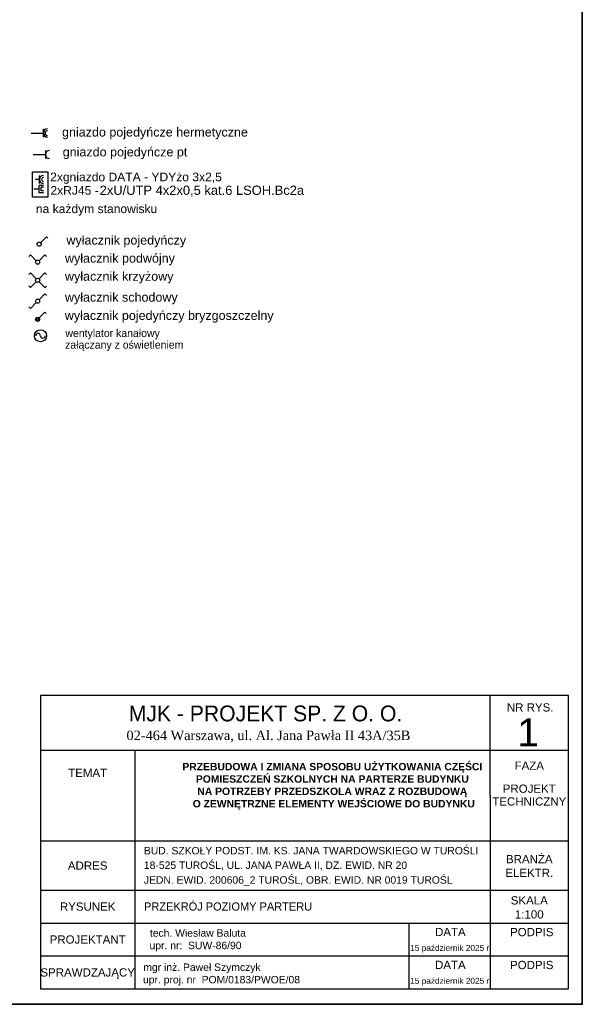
# Model space of a CAD drawing. Header units: millimetres. Extents: x -16803 to -7085, y -9068 to 2537.
# Tile 25 of 33: x -11372 to -10141, y -1830 to 324. Entities that reach past the tile are written whole.
import ezdxf
from ezdxf.enums import TextEntityAlignment as Align

# ---------------------------------------------------------------- set-up
doc = ezdxf.new("R2010")
doc.units = ezdxf.units.MM
doc.header["$MEASUREMENT"] = 0
for name, color, linetype, lineweight in [('elektryka', 255, 'Continuous', 35), ('elektryka - oswietlenie', 255, 'Continuous', 35), ('elektryka gniazda', 90, 'Continuous', 35), ('elektryka oświetlenie', 10, 'Continuous', 35)]:
    doc.layers.add(name, color=color, linetype=linetype, lineweight=lineweight)
doc.styles.add('OUTLINE', font='outline')
doc.styles.add('st1', font='arial.ttf')
doc.styles.get("Standard").update_dxf_attribs({"font": 'arial.ttf'})
doc.styles.add('STIL16', font='arial.ttf')
doc.styles.add('STIL32', font='times.ttf')
doc.styles.add('STIL32_F', font='framd.ttf')

msp = doc.modelspace()

# ---------------------------------------------------------------- linework, layer by layer
at = {"layer": 'elektryka', "color": 3, "lineweight": -3}
for p, q in [((-11329, -34.7), (-11329, -16.7)), ((-11329, -25.7), (-11338.3, -25.7))]:
    msp.add_line(p, q, dxfattribs=at)
at = {"layer": 'elektryka', "color": 4, "lineweight": -3}
for p, q in [((-11329.6, -54.7), (-11329.6, -38.8)), ((-11319.9, -38.8), (-11329.6, -38.8)), ((-11324.9, -50.8), (-11324.9, -42.8)), ((-11320, -42.8), (-11324.9, -42.8)), ((-11329.6, -46.8), (-11340.8, -46.8)), ((-11319.9, -54.7), (-11329.6, -54.7)), ((-11320, -50.8), (-11324.9, -50.8))]:
    msp.add_line(p, q, dxfattribs=at)
at = {"layer": 'elektryka', "lineweight": -3}
for p, q in [((-10342.6, -1373.2), (-10342.6, -1154.3)), ((-11326.8, -1274.2), (-10171.6, -1274.2)), ((-11119.8, -1274.2), (-11119.8, -1796.2)), ((-10342.6, -1373.2), (-10342.6, -1796.2)), ((-11326.8, -1472.2), (-10171.6, -1472.2)), ((-11326.8, -1580.2), (-10171.6, -1580.2)), ((-11326.8, -1652.2), (-10171.6, -1652.2)), ((-10520.3, -1652.2), (-10520.3, -1796.2)), ((-11326.8, -1724.2), (-10171.6, -1724.2)), ((-11326.8, -1796.2), (-10171.6, -1796.2))]:
    msp.add_line(p, q, dxfattribs=at)
at = {"layer": 'elektryka'}
msp.add_lwpolyline([(-10141.1, 2370), (-16141.1, 2370), (-16141.1, -1830), (-10141.1, -1830)], close=True, dxfattribs=at)
at = {"layer": 'elektryka', "lineweight": -3}
for points in [[(-11310.4, -9.3), (-11310.4, -64.3), (-11343.9, -64.3), (-11343.9, -9.3)], [(-11326.8, -1796.2), (-10171.6, -1796.2), (-10171.6, -1154.3), (-11326.8, -1154.3)]]:
    msp.add_lwpolyline(points, close=True, dxfattribs=at)
at = {"layer": 'elektryka', "color": 1, "lineweight": -3}
msp.add_circle((-11326.5, -367.6), 13.1, dxfattribs=at)
at = {"layer": 'elektryka', "color": 3, "lineweight": -3}
for centre, radius in [((-11320, -25.7), 9), ((-11319.7, -25.7), 4.5)]:
    msp.add_arc(centre, radius, 90, 270, dxfattribs=at)
at = {"layer": 'elektryka', "color": 1, "lineweight": -3}
for centre, start, end in [((-11331.8, -367.6), 0, 180), ((-11321.3, -367.6), 180, 0)]:
    msp.add_arc(centre, 5.25, start, end, dxfattribs=at)
at = {"layer": 'elektryka gniazda', "lineweight": -3, "ltscale": 0.7}
for p, q in [((-11347.1, 75.8), (-11320.1, 75.8)), ((-11320.1, 66.8), (-11320.1, 84.8)), ((-11342.7, 28.9), (-11315.7, 28.9)), ((-11315.7, 37.9), (-11315.7, 19.9))]:
    msp.add_line(p, q, dxfattribs=at)
for centre, radius in [((-11311.1, 75.8), 9), ((-11311.1, 75.6), 5.4), ((-11306.7, 28.9), 9)]:
    msp.add_arc(centre, radius, 90, 270, dxfattribs=at)
at = {"layer": 'elektryka oświetlenie', "lineweight": -3}
for p, q in [((-11326.2, -163.9), (-11313.5, -151.2)), ((-11313.5, -151.2), (-11310.3, -154.3)), ((-11348.5, -190.6), (-11351.7, -193.8)), ((-11335.8, -203.3), (-11348.5, -190.6)), ((-11329.4, -203.3), (-11316.7, -190.6)), ((-11316.7, -190.6), (-11313.5, -193.8)), ((-11348.5, -230.2), (-11351.7, -233.4)), ((-11335.8, -242.9), (-11348.5, -230.2)), ((-11329.4, -242.9), (-11316.7, -230.2)), ((-11316.7, -230.2), (-11313.5, -233.4)), ((-11335.8, -249.3), (-11348.5, -262)), ((-11329.4, -249.3), (-11316.7, -262)), ((-11348.5, -262), (-11351.7, -258.8)), ((-11329.4, -288.6), (-11316.7, -275.9)), ((-11316.7, -262), (-11313.5, -258.8)), ((-11316.7, -275.9), (-11313.5, -279.1)), ((-11348.5, -307.7), (-11335.8, -295)), ((-11351.7, -304.5), (-11348.5, -307.7)), ((-11329.8, -328.7), (-11317, -315.9)), ((-11317, -315.9), (-11313.9, -319.1))]:
    msp.add_line(p, q, dxfattribs=at)
for centre, radius in [((-11329.4, -167.1), 4.5), ((-11332.6, -206.5), 4.5), ((-11332.6, -246.1), 4.5), ((-11332.6, -291.8), 4.5), ((-11332.9, -331.8), 4.5), ((-11332.9, -331.8), 2.25)]:
    msp.add_circle(centre, radius, dxfattribs=at)

# ---------------------------------------------------------------- texts
at = {"layer": 'elektryka', "color": 3, "lineweight": -3}
for s, p in [('gniazdo pojedyńcze hermetyczne', (-11279.4, 68.2)), ('gniazdo pojedyńcze pt', (-11277.9, 24.8))]:
    msp.add_text(s, height=19.613, dxfattribs=at).set_placement(p)
at = {"layer": 'elektryka', "lineweight": -3}
msp.add_text('2xU/UTP 4x2x0,5 kat.6 LSOH.Bc2a', height=20.212, dxfattribs=at).set_placement((-11197, -59.3))
at = {"layer": 'elektryka', "color": 1, "lineweight": -3}
for s, p in [('wyłacznik pojedyńczy ', (-11269.8, -168.2)), ('wyłacznik podwójny ', (-11273, -207.6)), ('wyłacznik krzyżowy ', (-11273, -247.2)), ('wyłacznik schodowy', (-11273, -292.9)), ('wyłacznik pojedyńczy bryzgoszczelny ', (-11273.3, -332.9))]:
    msp.add_text(s, height=19.613, dxfattribs=at).set_placement(p)
at = {"layer": 'elektryka', "color": 1, "style": 'OUTLINE'}
for s, p in [('wentylator kanałowy', (-11272, -370.3)), ('załączany z oświetleniem ', (-11272.7, -395.7))]:
    msp.add_text(s, height=17.15, dxfattribs=at).set_placement(p)
at = {"layer": 'elektryka', "lineweight": -3}
for s, height, style, p in [('MJK - PROJEKT SP. Z O. O. ', 34.56, 'STIL32_F', (-10827.8, -1211)), ('NR RYS.', 18, 'st1', (-10255.2, -1189.5)), ('1', 61.3, 'st1', (-10259.5, -1265.7)), ('02-464 Warszawa, ul. Al. Jana Pawła II 43A/35B', 20.736, 'STIL32', (-10827.8, -1252.1)), ('DATA', 18, 'st1', (-10429.8, -1680.8)), ('PODPIS', 18, 'st1', (-10251.7, -1681)), ('15 październik 2025 r.', 12.96, 'st1', (-10428.7, -1713.1)), ('DATA', 18, 'st1', (-10429.8, -1752.8)), ('PODPIS', 18, 'st1', (-10251.7, -1753)), ('15 październik 2025 r.', 12.96, 'st1', (-10428.7, -1785.1))]:
    msp.add_text(s, height=height, dxfattribs=dict(at, style=style)).set_placement(p, align=Align.CENTER)
at = {"layer": 'elektryka', "lineweight": -3, "style": 'st1'}
for s, p in [('FAZA', (-10257.1, -1308)), ('TEMAT', (-11223.3, -1323.7)), ('PROJEKT', (-10257.1, -1358.3)), ('TECHNICZNY', (-10257.1, -1386.3)), ('BRANŻA', (-10257.1, -1512.4)), ('ADRES', (-11223.3, -1526.6)), ('ELEKTR.', (-10257.1, -1542.5)), ('SKALA', (-10257.1, -1602.6)), ('RYSUNEK', (-11223.3, -1616.2)), ('1:100', (-10257.1, -1633.3)), ('PROJEKTANT', (-11223.3, -1688.2)), ('SPRAWDZAJĄCY', (-11223.3, -1760.2))]:
    msp.add_text(s, height=18, dxfattribs=at).set_placement(p, align=Align.MIDDLE_CENTER)
at = {"layer": 'elektryka', "lineweight": -3}
for s, height, style, p in [('BUD. SZKOŁY PODST. IM. KS. JANA TWARDOWSKIEGO W TUROŚLI', 16.2, 'STIL16', (-11100.3, -1502)), ('18-525 TUROŚL, UL. JANA PAWŁA II, DZ. EWID. NR 20', 16.2, 'STIL16', (-11100.3, -1533.8)), ('JEDN. EWID. 200606_2 TUROŚL, OBR. EWID. NR 0019 TUROŚL', 16.2, 'STIL16', (-11100.3, -1566.1)), ('PRZEKRÓJ POZIOMY PARTERU', 18, 'STIL32_F', (-11100, -1625)), ('tech. Wiesław Baluta', 16.208, 'STIL16', (-11087.2, -1682.1)), ('upr. nr:  SUW-86/90', 16.208, 'STIL16', (-11088, -1709.4)), ('mgr inż. Paweł Szymczyk', 16.208, 'STIL16', (-11101.5, -1756.9)), ('upr. proj. nr  POM/0183/PWOE/08', 16.208, 'STIL16', (-11102.2, -1784.1))]:
    msp.add_text(s, height=height, dxfattribs=dict(at, style=style)).set_placement(p)
at = {"layer": 'elektryka', "lineweight": -3, "insert": (-11119.8, -1302), "char_height": 15.3, "attachment_point": 1, "style": 'st1'}
msp.add_mtext_dynamic_manual_height_columns('\\pxqc;{\\fArial|b1|i0|c238|p34;\\H1.0588x;PRZEBUDOWA I ZMIANA SPOSOBU UŻYTKOWANIA CZĘŚCI \\PPOMIESZCZEŃ SZKOLNYCH NA PARTERZE BUDYNKU\\PNA POTRZEBY PRZEDSZKOLA WRAZ Z ROZBUDOWĄ\\P O ZEWNĘTRZNE ELEMENTY WEJŚCIOWE DO BUDYNKU}', width=863.62, gutter_width=96.3, heights=[189.2], dxfattribs=at)
at = {"layer": 'elektryka - oswietlenie', "lineweight": -3}
for s, p in [('2xgniazdo DATA - YDYżo 3x2,5', (-11305.4, -29.6)), ('2xRJ45 - ', (-11304.8, -59)), ('na każdym stanowisku', (-11336.6, -99.2))]:
    msp.add_text(s, height=18.9, dxfattribs=at).set_placement(p)

doc.saveas('drawing.dxf')
